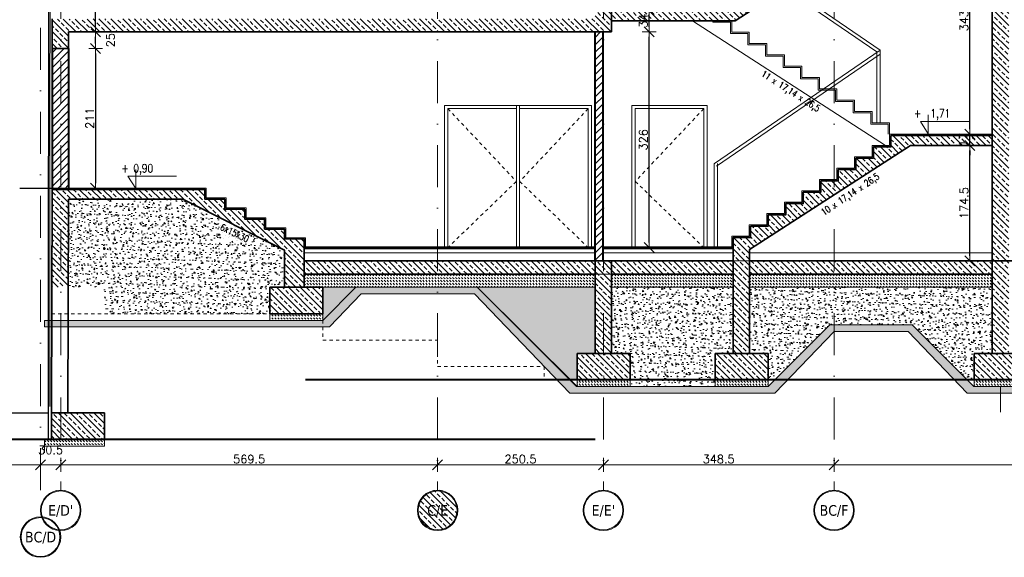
# Model space of a CAD drawing. Header units: millimetres. Extents: x 23192 to 177760, y -399809 to -79279.
# Tile 40 of 256: x 60781 to 62268, y -209475 to -208662. Entities that reach past the tile are written whole.
import ezdxf
from ezdxf.enums import TextEntityAlignment as Align

# ---------------------------------------------------------------- set-up
doc = ezdxf.new("R2010")
doc.units = ezdxf.units.MM
doc.linetypes.add('2_3', pattern=[1, 0.5, -0.5])
doc.linetypes.add('DASHDOT', pattern=[25.4, 12.7, -6.35, 0, -6.35])
doc.layers.get('0').update_dxf_attribs({"lineweight": 0})
for name, color, linetype, lineweight in [('!! 0_ Istn-sciany', 3, 'Continuous', 30), ('!! 1_ PROJ WARSTWY', 252, 'Continuous', 9), ('!! 1_drzwi-linia', 213, 'Continuous', 5), ('!! 1_hatch projektowane ściany', 4, 'Continuous', 5), ('!! 1_PROJ Sciany', 2, 'Continuous', 40), ('!! 1_PROJ TERMOIZOL', 132, 'Continuous', 5), ('!! 1_PROJ widok', 5, 'Continuous', 9), ('!! 1_PROJ ŻELBET', 1, 'Continuous', 35), ('!! wymiary osi', 250, 'Continuous', 9), ('0-osie-liniA', 14, 'DASHDOT', 5), ('0-osie-tx', 66, 'Continuous', 9), ('0-rzedne-blok', 62, 'Continuous', 13)]:
    doc.layers.add(name, color=color, linetype=linetype, lineweight=lineweight)
doc.layers.add('!! 1_ widok', color=4, linetype='Continuous')
doc.styles.add('50', font='ROMANS.shx', dxfattribs={"width": 0.8, "height": 10})
doc.styles.add('DEUTSCH', font='SIMPLEX8')
doc.styles.add('TAHOMA', font='tahoma.ttf')
doc.styles.add('TXT', font='simplex.shx')
doc.linetypes.add('ZIGZAG', pattern='A,0.00254,-5.08,[131,ltypeshp.shx,S=5.08,R=0,X=-5.08,Y=0],-10.16,[131,ltypeshp.shx,S=5.08,R=180,X=5.08,Y=0],-5.08', length=20.32254)
doc.dimstyles.new('DIM50', dxfattribs={"dimscale": 5, "dimtxt": 2.5, "dimasz": 1.5, "dimexe": 0, "dimexo": 0, "dimgap": 0.5, "dimtad": 1, "dimdec": 4, "dimrnd": 0.5, "dimdsep": 46, "dimtxsty": 'TXT', "dimblk1": 'TICK1', "dimblk2": 'TICK1', "dimsah": 1, "dimcen": 0, "dimse1": 1, "dimse2": 1, "dimclrd": 1, "dimclre": 7, "dimclrt": 9, "dimadec": 0, "dimazin": 0, "dimtfac": 1, "dimtdec": 4, "dimtmove": 2, "dimatfit": 3, "dimldrblk": 'TICK1', "dimfxl": 1, "dimtolj": 1, "dimarcsym": 0})
pattern_1 = [(135, (0, 140), (-8.9802561, -8.9802561), []), (135, (5e-16, 148.98), (-8.9802561, -8.9802561), [6.35, -3.175])]

# ---------------------------------------------------------------- blocks, each defined once
blk = doc.blocks.new('*U80')
h = blk.add_hatch(color=256)
edge = h.paths.add_edge_path()
edge.add_arc((0, 0), 30.6, 0, 360)
edge = h.paths.add_edge_path(flags=17)
edge.add_arc((0, 0), 29.4, 0, 360)
for radius in [30.6, 29.4]:
    blk.add_circle((0, 0), radius)
at = {"style": 'TAHOMA', "flags": 8}
blk.add_attdef('ANSICHTSNUMMER', text='', height=16, dxfattribs=at).set_placement((0, 0), align=Align.MIDDLE_CENTER)
blk = doc.blocks.new('TICK1')
at = {"color": 2}
blk.add_line((-1, -1), (1, 1), dxfattribs=at)
at = {"color": 0}
for p, q in [((0, 0), (-1, 0)), ((0, -1.4), (0, 1.4))]:
    blk.add_line(p, q, dxfattribs=at)
blk = doc.blocks.new('*D3687')
at = {"layer": '!! wymiary osi', "color": 1, "lineweight": -2, "transparency": 16777216}
blk.add_line((58393.6, -216280.7), (60804.6, -216280.7), dxfattribs=at)
at = {"layer": 'DEFPOINTS', "color": 0, "transparency": 16777216}
for p in [(58386.1, -216280.7), (60812.1, -216280.7), (60812.1, -216280.7)]:
    blk.add_point(p, dxfattribs=at)
at = {"layer": '!! wymiary osi', "color": 1, "lineweight": -2, "transparency": 16777216, "xscale": 7.5, "yscale": 7.5, "zscale": 7.5, "rotation": 180}
blk.add_blockref('TICK1', (58386.1, -216280.7), dxfattribs=at)
at = {"layer": '!! wymiary osi', "color": 1, "lineweight": -2, "transparency": 16777216, "xscale": 7.5, "yscale": 7.5, "zscale": 7.5}
blk.add_blockref('TICK1', (60812.1, -216280.7), dxfattribs=at)
at = {"layer": '!! wymiary osi', "color": 9, "transparency": 16777216, "insert": (59599.1, -216271.9), "char_height": 12.5, "attachment_point": 5, "style": 'TXT'}
blk.add_mtext('\\A1;2426', dxfattribs=at)
blk = doc.blocks.new('*D3688')
at = {"layer": '!! wymiary osi', "color": 1, "lineweight": -2, "transparency": 16777216}
blk.add_line((60819.6, -216280.7), (60835.1, -216280.7), dxfattribs=at)
at = {"layer": 'DEFPOINTS', "color": 0, "transparency": 16777216}
for p in [(60812.1, -216280.7), (60842.6, -216280.7), (60842.6, -216280.7)]:
    blk.add_point(p, dxfattribs=at)
at = {"layer": '!! wymiary osi', "color": 1, "lineweight": -2, "transparency": 16777216, "xscale": 7.5, "yscale": 7.5, "zscale": 7.5, "rotation": 180}
blk.add_blockref('TICK1', (60812.1, -216280.7), dxfattribs=at)
at = {"layer": '!! wymiary osi', "color": 1, "lineweight": -2, "transparency": 16777216, "xscale": 7.5, "yscale": 7.5, "zscale": 7.5}
blk.add_blockref('TICK1', (60842.6, -216280.7), dxfattribs=at)
at = {"layer": '!! wymiary osi', "color": 9, "transparency": 16777216, "insert": (60827.3, -216258.2), "char_height": 12.5, "attachment_point": 5, "style": 'TXT'}
blk.add_mtext('\\A1;30.5', dxfattribs=at)
blk = doc.blocks.new('*D3689')
at = {"layer": '!! wymiary osi', "color": 1, "lineweight": -2, "transparency": 16777216}
blk.add_line((60850.1, -216280.7), (61404.6, -216280.7), dxfattribs=at)
at = {"layer": 'DEFPOINTS', "color": 0, "transparency": 16777216}
for p in [(60842.6, -216280.7), (61412.1, -216280.7), (61412.1, -216280.7)]:
    blk.add_point(p, dxfattribs=at)
at = {"layer": '!! wymiary osi', "color": 1, "lineweight": -2, "transparency": 16777216, "xscale": 7.5, "yscale": 7.5, "zscale": 7.5, "rotation": 180}
blk.add_blockref('TICK1', (60842.6, -216280.7), dxfattribs=at)
at = {"layer": '!! wymiary osi', "color": 1, "lineweight": -2, "transparency": 16777216, "xscale": 7.5, "yscale": 7.5, "zscale": 7.5}
blk.add_blockref('TICK1', (61412.1, -216280.7), dxfattribs=at)
at = {"layer": '!! wymiary osi', "color": 9, "transparency": 16777216, "insert": (61127.3, -216271.9), "char_height": 12.5, "attachment_point": 5, "style": 'TXT'}
blk.add_mtext('\\A1;569.5', dxfattribs=at)
blk = doc.blocks.new('*D3690')
at = {"layer": '!! wymiary osi', "color": 1, "lineweight": -2, "transparency": 16777216}
blk.add_line((61419.6, -216280.7), (61655.1, -216280.7), dxfattribs=at)
at = {"layer": 'DEFPOINTS', "color": 0, "transparency": 16777216}
for p in [(61412.1, -216280.7), (61662.6, -216280.7), (61662.6, -216280.7)]:
    blk.add_point(p, dxfattribs=at)
at = {"layer": '!! wymiary osi', "color": 1, "lineweight": -2, "transparency": 16777216, "xscale": 7.5, "yscale": 7.5, "zscale": 7.5, "rotation": 180}
blk.add_blockref('TICK1', (61412.1, -216280.7), dxfattribs=at)
at = {"layer": '!! wymiary osi', "color": 1, "lineweight": -2, "transparency": 16777216, "xscale": 7.5, "yscale": 7.5, "zscale": 7.5}
blk.add_blockref('TICK1', (61662.6, -216280.7), dxfattribs=at)
at = {"layer": '!! wymiary osi', "color": 9, "transparency": 16777216, "insert": (61537.3, -216271.9), "char_height": 12.5, "attachment_point": 5, "style": 'TXT'}
blk.add_mtext('\\A1;250.5', dxfattribs=at)
blk = doc.blocks.new('*D3691')
at = {"layer": '!! wymiary osi', "color": 1, "lineweight": -2, "transparency": 16777216}
blk.add_line((61670.1, -216280.7), (62003.6, -216280.7), dxfattribs=at)
at = {"layer": 'DEFPOINTS', "color": 0, "transparency": 16777216}
for p in [(61662.6, -216280.7), (62011.1, -216280.7), (62011.1, -216280.7)]:
    blk.add_point(p, dxfattribs=at)
at = {"layer": '!! wymiary osi', "color": 1, "lineweight": -2, "transparency": 16777216, "xscale": 7.5, "yscale": 7.5, "zscale": 7.5, "rotation": 180}
blk.add_blockref('TICK1', (61662.6, -216280.7), dxfattribs=at)
at = {"layer": '!! wymiary osi', "color": 1, "lineweight": -2, "transparency": 16777216, "xscale": 7.5, "yscale": 7.5, "zscale": 7.5}
blk.add_blockref('TICK1', (62011.1, -216280.7), dxfattribs=at)
at = {"layer": '!! wymiary osi', "color": 9, "transparency": 16777216, "insert": (61836.8, -216271.9), "char_height": 12.5, "attachment_point": 5, "style": 'TXT'}
blk.add_mtext('\\A1;348.5', dxfattribs=at)
blk = doc.blocks.new('*D3692')
at = {"layer": '!! wymiary osi', "color": 1, "lineweight": -2, "transparency": 16777216}
blk.add_line((62018.6, -216280.7), (62602.6, -216280.7), dxfattribs=at)
at = {"layer": 'DEFPOINTS', "color": 0, "transparency": 16777216}
for p in [(62011.1, -216280.7), (62610.1, -216280.7), (62610.1, -216280.7)]:
    blk.add_point(p, dxfattribs=at)
at = {"layer": '!! wymiary osi', "color": 1, "lineweight": -2, "transparency": 16777216, "xscale": 7.5, "yscale": 7.5, "zscale": 7.5, "rotation": 180}
blk.add_blockref('TICK1', (62011.1, -216280.7), dxfattribs=at)
at = {"layer": '!! wymiary osi', "color": 1, "lineweight": -2, "transparency": 16777216, "xscale": 7.5, "yscale": 7.5, "zscale": 7.5}
blk.add_blockref('TICK1', (62610.1, -216280.7), dxfattribs=at)
at = {"layer": '!! wymiary osi', "color": 9, "transparency": 16777216, "insert": (62310.6, -216271.9), "char_height": 12.5, "attachment_point": 5, "style": 'TXT'}
blk.add_mtext('\\A1;599', dxfattribs=at)
blk = doc.blocks.new('D_kota')
for p, q in [((-0.8, 15), (8.7, 15)), ((8.7, 0), (-0.8, 15)), ((8.7, 0), (8.7, 23))]:
    blk.add_line(p, q)
blk.add_lwpolyline([(-0.8, 15), (57.9, 15)])
at = {"style": 'DEUTSCH', "width": 0.8}
blk.add_attdef('POZ.ARCH', (7.3, 19.7), '', height=10, dxfattribs=at)
blk = doc.blocks.new('*D3631')
at = {"layer": '!! wymiary osi', "color": 1, "lineweight": -2, "transparency": 16777216}
blk.add_line((62216.4, -209019.5), (62216.4, -208860), dxfattribs=at)
at = {"layer": 'DEFPOINTS', "color": 0, "transparency": 16777216}
for p in [(62216.4, -208852.5), (62233.8, -208852.5), (62233.8, -209027)]:
    blk.add_point(p, dxfattribs=at)
at = {"layer": '!! wymiary osi', "color": 1, "lineweight": -2, "transparency": 16777216, "xscale": 7.5, "yscale": 7.5, "zscale": 7.5}
for p, rotation in [((62216.4, -208852.5), 90), ((62216.4, -209027), 270)]:
    blk.add_blockref('TICK1', p, dxfattribs=dict(at, rotation=rotation))
at = {"layer": '!! wymiary osi', "color": 9, "transparency": 16777216, "insert": (62207.6, -208939.8), "char_height": 12.5, "attachment_point": 5, "rotation": 90, "style": 'TXT'}
blk.add_mtext('\\A1;174.5', dxfattribs=at)
blk = doc.blocks.new('*D3632')
at = {"layer": '!! wymiary osi', "color": 1, "lineweight": -2, "transparency": 16777216}
for p, q in [((62216.4, -208828), (62216.4, -208820.5)), ((62216.4, -208852.5), (62216.4, -208835.5)), ((62216.4, -208860), (62216.4, -208867.5))]:
    blk.add_line(p, q, dxfattribs=at)
at = {"layer": 'DEFPOINTS', "color": 0, "transparency": 16777216}
for p in [(62216.4, -208835.5), (62233.8, -208835.5), (62233.8, -208852.5)]:
    blk.add_point(p, dxfattribs=at)
at = {"layer": '!! wymiary osi', "color": 1, "lineweight": -2, "transparency": 16777216, "xscale": 7.5, "yscale": 7.5, "zscale": 7.5}
for p, rotation in [((62216.4, -208835.5), 270), ((62216.4, -208852.5), 90)]:
    blk.add_blockref('TICK1', p, dxfattribs=dict(at, rotation=rotation))
at = {"layer": '!! wymiary osi', "color": 9, "transparency": 16777216, "insert": (62206.4, -208844), "char_height": 12.5, "attachment_point": 5, "rotation": 90, "style": 'TXT'}
blk.add_mtext('\\A1;17', dxfattribs=at)
blk = doc.blocks.new('*D3633')
at = {"layer": '!! wymiary osi', "color": 1, "lineweight": -2, "transparency": 16777216}
blk.add_line((62216.4, -208828), (62216.4, -208500), dxfattribs=at)
at = {"layer": 'DEFPOINTS', "color": 0, "transparency": 16777216}
for p in [(62216.4, -208492.5), (62233.8, -208492.5), (62233.8, -208835.5)]:
    blk.add_point(p, dxfattribs=at)
at = {"layer": '!! wymiary osi', "color": 1, "lineweight": -2, "transparency": 16777216, "xscale": 7.5, "yscale": 7.5, "zscale": 7.5}
for p, rotation in [((62216.4, -208492.5), 90), ((62216.4, -208835.5), 270)]:
    blk.add_blockref('TICK1', p, dxfattribs=dict(at, rotation=rotation))
at = {"layer": '!! wymiary osi', "color": 9, "transparency": 16777216, "insert": (62207.6, -208664), "char_height": 12.5, "attachment_point": 5, "rotation": 90, "style": 'TXT'}
blk.add_mtext('\\A1;343', dxfattribs=at)
blk = doc.blocks.new('*D3636')
at = {"layer": '!! wymiary osi', "color": 1, "lineweight": -2, "transparency": 16777216}
blk.add_line((60895.3, -208713.5), (60895.3, -208909.5), dxfattribs=at)
at = {"layer": 'DEFPOINTS', "color": 0, "transparency": 16777216}
for p in [(60854.6, -208706), (60854.6, -208917), (60895.3, -208917)]:
    blk.add_point(p, dxfattribs=at)
at = {"layer": '!! wymiary osi', "color": 1, "lineweight": -2, "transparency": 16777216, "xscale": 7.5, "yscale": 7.5, "zscale": 7.5}
for p, rotation in [((60895.3, -208706), 90), ((60895.3, -208917), 270)]:
    blk.add_blockref('TICK1', p, dxfattribs=dict(at, rotation=rotation))
at = {"layer": '!! wymiary osi', "color": 9, "transparency": 16777216, "insert": (60886.5, -208811.5), "char_height": 12.5, "attachment_point": 5, "rotation": 90, "style": 'TXT'}
blk.add_mtext('\\A1;211', dxfattribs=at)
blk = doc.blocks.new('*D3637')
at = {"layer": '!! wymiary osi', "color": 1, "lineweight": -2, "transparency": 16777216}
blk.add_line((60895.3, -208698.5), (60895.3, -208688.5), dxfattribs=at)
at = {"layer": 'DEFPOINTS', "color": 0, "transparency": 16777216}
for p in [(60854.6, -208681), (60895.3, -208681), (60854.6, -208706)]:
    blk.add_point(p, dxfattribs=at)
at = {"layer": '!! wymiary osi', "color": 1, "lineweight": -2, "transparency": 16777216, "xscale": 7.5, "yscale": 7.5, "zscale": 7.5}
for p, rotation in [((60895.3, -208681), 90), ((60895.3, -208706), 270)]:
    blk.add_blockref('TICK1', p, dxfattribs=dict(at, rotation=rotation))
at = {"layer": '!! wymiary osi', "color": 9, "transparency": 16777216, "insert": (60917.8, -208693.5), "char_height": 12.5, "attachment_point": 5, "rotation": 90, "style": 'TXT'}
blk.add_mtext('\\A1;25', dxfattribs=at)
blk = doc.blocks.new('*D3638')
at = {"layer": '!! wymiary osi', "color": 1, "lineweight": -2, "transparency": 16777216}
blk.add_line((60895.3, -208673.5), (60895.3, -208609.5), dxfattribs=at)
at = {"layer": 'DEFPOINTS', "color": 0, "transparency": 16777216}
for p in [(60842.6, -208602), (60895.3, -208602), (60854.6, -208681)]:
    blk.add_point(p, dxfattribs=at)
at = {"layer": '!! wymiary osi', "color": 1, "lineweight": -2, "transparency": 16777216, "xscale": 7.5, "yscale": 7.5, "zscale": 7.5}
for p, rotation in [((60895.3, -208602), 90), ((60895.3, -208681), 270)]:
    blk.add_blockref('TICK1', p, dxfattribs=dict(at, rotation=rotation))
at = {"layer": '!! wymiary osi', "color": 9, "transparency": 16777216, "insert": (60886.5, -208641.5), "char_height": 12.5, "attachment_point": 5, "rotation": 90, "style": 'TXT'}
blk.add_mtext('\\A1;79', dxfattribs=at)
blk = doc.blocks.new('*D3641')
at = {"layer": '!! wymiary osi', "color": 1, "lineweight": -2, "transparency": 16777216}
blk.add_line((61731.6, -208999.5), (61731.6, -208688.5), dxfattribs=at)
at = {"layer": 'DEFPOINTS', "color": 0, "transparency": 16777216}
for p in [(61675.1, -208681), (61731.6, -208681), (61665.8, -209007)]:
    blk.add_point(p, dxfattribs=at)
at = {"layer": '!! wymiary osi', "color": 1, "lineweight": -2, "transparency": 16777216, "xscale": 7.5, "yscale": 7.5, "zscale": 7.5}
for p, rotation in [((61731.6, -208681), 90), ((61731.6, -209007), 270)]:
    blk.add_blockref('TICK1', p, dxfattribs=dict(at, rotation=rotation))
at = {"layer": '!! wymiary osi', "color": 9, "transparency": 16777216, "insert": (61722.9, -208844), "char_height": 12.5, "attachment_point": 5, "rotation": 90, "style": 'TXT'}
blk.add_mtext('\\A1;326', dxfattribs=at)
blk = doc.blocks.new('*D3642')
at = {"layer": '!! wymiary osi', "color": 1, "lineweight": -2, "transparency": 16777216}
blk.add_line((61731.6, -208673.5), (61731.6, -208654.5), dxfattribs=at)
at = {"layer": 'DEFPOINTS', "color": 0, "transparency": 16777216}
for p in [(61675.1, -208647), (61731.6, -208647), (61675.1, -208681)]:
    blk.add_point(p, dxfattribs=at)
at = {"layer": '!! wymiary osi', "color": 1, "lineweight": -2, "transparency": 16777216, "xscale": 7.5, "yscale": 7.5, "zscale": 7.5}
for p, rotation in [((61731.6, -208647), 90), ((61731.6, -208681), 270)]:
    blk.add_blockref('TICK1', p, dxfattribs=dict(at, rotation=rotation))
at = {"layer": '!! wymiary osi', "color": 9, "transparency": 16777216, "insert": (61722.9, -208664), "char_height": 12.5, "attachment_point": 5, "rotation": 90, "style": 'TXT'}
blk.add_mtext('\\A1;34', dxfattribs=at)
blk = doc.blocks.new('BLOK OSIE D-E PD')
at = {"layer": '0-osie-liniA', "ltscale": 5}
for points in [[(60812.06735, -216318.84626), (60812.06735, -214526.31528)], [(60842.56735, -214526.31528), (60842.56735, -216318.84626)], [(61412.06735, -214526.31528), (61412.06735, -216318.84626)], [(61662.56735, -214526.31528), (61662.56735, -216318.84626)], [(62011.06735, -214526.31528), (62011.06735, -216318.84626)]]:
    blk.add_lwpolyline(points, dxfattribs=at)
at = {"layer": '0-osie-tx'}
ref = blk.add_blockref('*U80', (60842.56735, -216349.44626), dxfattribs=dict(at, rotation=180))
ref.add_attrib('ANSICHTSNUMMER', "E/D'", dxfattribs={"layer": '0', "height": 16, "style": 'TAHOMA', "flags": 8}).set_placement((60842.56735, -216349.44626), align=Align.MIDDLE_CENTER)
ref = blk.add_blockref('*U80', (61412.06735, -216349.44626), dxfattribs=dict(at, rotation=180))
ref.add_attrib('ANSICHTSNUMMER', 'C/E', dxfattribs={"layer": '0', "height": 16, "style": 'TAHOMA', "flags": 8}).set_placement((61412.06735, -216349.44626), align=Align.MIDDLE_CENTER)
ref = blk.add_blockref('*U80', (61662.56735, -216349.44626), dxfattribs=dict(at, rotation=180))
ref.add_attrib('ANSICHTSNUMMER', "E/E'", dxfattribs={"layer": '0', "height": 16, "style": 'TAHOMA', "flags": 8}).set_placement((61662.56735, -216349.44626), align=Align.MIDDLE_CENTER)
ref = blk.add_blockref('*U80', (62011.06735, -216349.44626), dxfattribs=dict(at, rotation=180))
ref.add_attrib('ANSICHTSNUMMER', 'BC/F', dxfattribs={"layer": '0', "height": 16, "style": 'TAHOMA', "flags": 8}).set_placement((62011.06735, -216349.44626), align=Align.MIDDLE_CENTER)
ref = blk.add_blockref('*U80', (60812.06735, -216389.74455), dxfattribs=dict(at, rotation=180))
ref.add_attrib('ANSICHTSNUMMER', 'BC/D', dxfattribs={"layer": '0', "height": 16, "style": 'TAHOMA', "flags": 8}).set_placement((60812.06735, -216389.74455), align=Align.MIDDLE_CENTER)
at = {"layer": '!! wymiary osi'}
for base, p1, p2, picture, middle in [((60842.56735, -216280.68013), (60812.06735, -216280.68013), (60842.56735, -216280.68013), '*D3688', (60827.31735, -216258.18013)), ((60812.06735, -216280.68013), (58386.06735, -216280.68013), (60812.06735, -216280.68013), '*D3687', (59599.06735, -216271.93013)), ((61412.06735, -216280.68013), (60842.56735, -216280.68013), (61412.06735, -216280.68013), '*D3689', (61127.31735, -216271.93013)), ((61662.56735, -216280.68013), (61412.06735, -216280.68013), (61662.56735, -216280.68013), '*D3690', (61537.31735, -216271.93013)), ((62011.06735, -216280.68013), (61662.56735, -216280.68013), (62011.06735, -216280.68013), '*D3691', (61836.81735, -216271.93013)), ((62610.06735, -216280.68013), (62011.06735, -216280.68013), (62610.06735, -216280.68013), '*D3692', (62310.56735, -216271.93013))]:
    dim = blk.add_linear_dim(base=base, p1=p1, p2=p2, dimstyle='DIM50', dxfattribs=at)
    dim.commit()
    dim.dimension.update_dxf_attribs({"geometry": picture, "text_midpoint": middle})

msp = doc.modelspace()

# ---------------------------------------------------------------- hatches: boundary and pattern name
at = {"layer": '!! 1_hatch projektowane ściany'}
h = msp.add_hatch(dxfattribs=at)
h.set_pattern_fill('ANSI33', color=256, scale=2, angle=90)
h.paths.add_polyline_path([(62275.06965, -207991.73849), (62250.06965, -207991.73849), (62250.06965, -209026.97711), (62275.06965, -209026.97711)])
h = msp.add_hatch(dxfattribs=at)
h.set_pattern_fill('ANSI33', color=256, scale=2, angle=90)
h.paths.add_polyline_path([(61936.38889, -208615.59989), (61911.56965, -208598.58098), (61911.56965, -208614.69139), (61885.06965, -208614.69139), (61885.06965, -208631.83425), (61858.56965, -208631.83425), (61858.56965, -208648.97711), (61675.06965, -208648.97711), (61675.06965, -208663.97711), (61861.61325, -208663.97711)])
h.paths.add_polyline_path([(61918.90529, -208597.54854), (61911.56965, -208597.54854), (61911.56965, -208598.58098), (61936.38889, -208615.59989), (61940.93807, -208612.65673)])
h.paths.add_polyline_path([(62011.06735, -208567.28554), (62011.06735, -208546.11996), (61991.06965, -208546.11996), (61991.06965, -208563.26282), (61964.56965, -208563.26282), (61964.56965, -208580.40568), (61938.06965, -208580.40568), (61938.06965, -208597.54854), (61918.90529, -208597.54854), (61940.93807, -208612.65673)])
h.paths.add_polyline_path([(62036.95275, -208550.53859), (62017.56965, -208533.48146), (62017.56965, -208546.11996), (62011.06735, -208546.11996), (62011.06735, -208567.28554)])
h.paths.add_polyline_path([(62126.58673, -208492.54854), (62250.06965, -208492.54854), (62250.06965, -208477.54854), (62097.06965, -208477.54854), (62097.06965, -208494.69139), (62070.56965, -208494.69139), (62070.56965, -208511.83425), (62044.06965, -208511.83425), (62044.06965, -208528.97711), (62017.56965, -208528.97711), (62017.56965, -208533.48146), (62036.95275, -208550.53859)])
h = msp.add_hatch(dxfattribs=at)
h.set_pattern_fill('ANSI33', color=256, scale=2, angle=90)
h.paths.add_polyline_path([(60829.56735, -208705.97711), (60829.56735, -208661.47711), (61650.06965, -208660.97711), (61650.06965, -208648.97711), (61675.06965, -208648.97711), (61675.06965, -208680.97711), (60854.56735, -208680.97711), (60854.56735, -208705.97711)])
h = msp.add_hatch(dxfattribs=at)
h.set_pattern_fill('ANSI31', color=256, scale=2.5)
h.paths.add_polyline_path([(61662.06965, -208680.97711), (61650.06965, -208680.97711), (61650.06965, -209026.97711), (61662.06965, -209026.97711)])
h = msp.add_hatch(dxfattribs=at)
h.set_pattern_fill('ANSI31', color=256, scale=2.5)
h.paths.add_polyline_path([(60854.56735, -208705.97711), (60829.56735, -208705.97711), (60829.56735, -208918.97711), (60854.56735, -208918.97711)])
h = msp.add_hatch(dxfattribs=at)
h.set_pattern_fill('ANSI33', color=256, scale=2, angle=90)
h.paths.add_polyline_path([(61858.56965, -209026.97711), (61883.56965, -209026.97711), (61883.56965, -209009.77208), (62126.58673, -208852.54854), (62250.06965, -208852.54854), (62250.06965, -208837.54854), (62097.06965, -208837.54854), (62097.06965, -208854.69139), (62070.56965, -208854.69139), (62070.56965, -208871.83425), (62044.06965, -208871.83425), (62044.06965, -208888.97711), (62017.56965, -208888.97711), (62017.56965, -208906.11996), (61991.06965, -208906.11996), (61991.06965, -208923.26282), (61964.56965, -208923.26282), (61964.56965, -208940.40568), (61938.06965, -208940.40568), (61938.06965, -208957.54854), (61911.56965, -208957.54854), (61911.56965, -208974.69139), (61885.06965, -208974.69139), (61885.06965, -208991.83425), (61858.56965, -208991.83425)])
h = msp.add_hatch(dxfattribs=at)
h.set_pattern_fill('ANSI33', color=256, scale=2, angle=90)
h.paths.add_polyline_path([(60828.51449, -209066.96325), (60853.51449, -209066.96325), (60854.56735, -208933.97711), (61027.02633, -208933.97711), (61180.56735, -209010.74762), (61180.56735, -209066.96325), (61210.56735, -209066.96325), (61210.56735, -208993.97711), (61180.56735, -208993.97711), (61180.56735, -208978.97711), (61150.56735, -208978.97711), (61150.56735, -208963.97711), (61120.56735, -208963.97711), (61120.56735, -208948.97711), (61090.56735, -208948.97711), (61090.56735, -208933.97711), (61060.56735, -208933.97711), (61060.56735, -208918.97711), (60829.56735, -208918.97711)])
h = msp.add_hatch(dxfattribs=at)
h.set_pattern_fill('AR-CONC', color=256, scale=0.1, angle=-90)
h.paths.add_polyline_path([(61180.56735, -209010.74762), (61027.02633, -208933.97711), (60854.56735, -208933.97711), (60853.51449, -209066.96325), (60908.51449, -209066.96325), (60908.51449, -209106.96325), (61158.56735, -209106.96325), (61158.56735, -209066.96325), (61180.56735, -209066.96325)])
h = msp.add_hatch(dxfattribs=at)
h.set_pattern_fill('ANSI33', color=256, scale=2, angle=90)
h.paths.add_polyline_path([(61412.06735, -209026.97711), (61210.56735, -209026.97711), (61210.56735, -209046.97711), (61412.06735, -209046.97711)])
h.paths.add_polyline_path([(61650.06965, -209026.97711), (61412.06735, -209026.97711), (61412.06735, -209046.97711), (61650.06965, -209046.97711)])
h = msp.add_hatch(dxfattribs=at)
h.set_pattern_fill('ANSI33', color=256, scale=2, angle=90)
h.paths.add_polyline_path([(61662.56735, -209026.97711), (61650.06965, -209026.97711), (61650.06965, -209166.97711), (61662.56735, -209166.97711)])
h.paths.add_polyline_path([(61675.06965, -209026.97711), (61662.56735, -209026.97711), (61662.56735, -209166.97711), (61675.06965, -209166.97711)])
h = msp.add_hatch(dxfattribs=at)
h.set_pattern_fill('ANSI33', color=256, scale=2, angle=90)
h.paths.add_polyline_path([(61858.56965, -209026.97711), (61675.06965, -209026.97711), (61675.06965, -209046.97711), (61858.56965, -209046.97711)])
h = msp.add_hatch(dxfattribs=at)
h.set_pattern_fill('ANSI33', color=256, scale=2, angle=90)
h.paths.add_polyline_path([(61871.06735, -209026.97711), (61858.56965, -209026.97711), (61858.56965, -209166.97711), (61871.06735, -209166.97711)])
h.paths.add_polyline_path([(61883.56965, -209026.97711), (61871.06735, -209026.97711), (61871.06735, -209166.97711), (61883.56965, -209166.97711)])
h = msp.add_hatch(dxfattribs=at)
h.set_pattern_fill('ANSI33', color=256, scale=2, angle=90)
h.paths.add_polyline_path([(62011.06735, -209026.97711), (61883.56965, -209026.97711), (61883.56965, -209046.97711), (62011.06735, -209046.97711)])
h.paths.add_polyline_path([(62250.06965, -209026.97711), (62011.06735, -209026.97711), (62011.06735, -209046.97711), (62250.06965, -209046.97711)])
h = msp.add_hatch(dxfattribs=at)
h.set_pattern_fill('ANSI33', color=256, scale=2, angle=90)
h.paths.add_polyline_path([(62275.06965, -209026.97711), (62250.06965, -209026.97711), (62250.06965, -209166.97711), (62275.06965, -209166.97711)])
h = msp.add_hatch(dxfattribs=at)
h.set_pattern_fill('AR-PARQ1', color=256, scale=0.1, angle=45)
h.paths.add_polyline_path([(60818.18484, -209126.96325), (60818.18484, -209116.96325), (61238.56735, -209116.96325), (61288.55349, -209066.97711), (61472.06505, -209066.97711), (61623.06965, -209216.97711), (61911.56965, -209216.97711), (62004.70449, -209123.84227), (62129.35516, -209123.84227), (62222.49, -209216.97711), (62303.06965, -209216.97711), (62453.06965, -209066.97711), (63192.48407, -209066.97711), (63342.48407, -209216.97711), (63442.56373, -209216.97711), (63617.56373, -209041.97711), (63663.22819, -209041.97711), (63663.22819, -209051.97711), (63621.70586, -209051.97711), (63446.70586, -209226.97711), (63332.48407, -209226.97711), (63188.34194, -209076.97711), (62457.21179, -209076.97711), (62313.06965, -209226.97711), (62212.49, -209226.97711), (62122.9923, -209133.84227), (62011.06735, -209133.84227), (61921.56965, -209226.97711), (61612.06505, -209226.97711), (61467.92291, -209076.97711), (61296.60141, -209076.97711), (61248.56735, -209126.96325)])
h = msp.add_hatch(dxfattribs=at)
h.set_pattern_fill('DASH', color=256, angle=-45)
h.set_pattern_definition([(315, (262408.2843, -128162.2934), (4.49012806, -8e-16), [3.175, -3.175])])
h.paths.add_polyline_path([(61650.06965, -209066.97711), (61650.06965, -209046.97711), (61210.56735, -209046.97711), (61210.56735, -209066.97711)])
h = msp.add_hatch(dxfattribs=at)
h.set_pattern_fill('DASH', color=256, angle=-45)
h.set_pattern_definition([(315, (262872.7866, -128162.2934), (4.49012806, -8e-16), [3.175, -3.175])])
h.paths.add_polyline_path([(61858.56965, -209066.97711), (61858.56965, -209046.97711), (61675.06965, -209046.97711), (61675.06965, -209066.97711)])
h = msp.add_hatch(dxfattribs=at)
h.set_pattern_fill('DASH', color=256, angle=-45)
h.set_pattern_definition([(315, (263081.2866, -128162.2934), (4.49012806, -8e-16), [3.175, -3.175])])
h.paths.add_polyline_path([(62251.06965, -209066.97711), (62251.06965, -209046.97711), (61883.56965, -209046.97711), (61883.56965, -209066.97711)])
h = msp.add_hatch(dxfattribs=at)
h.set_pattern_fill('ANSI33', color=256, scale=2, angle=90)
h.set_pattern_definition([(135, (0, 240.014), (-8.9802561, -8.9802561), []), (135, (5e-16, 248.994), (-8.9802561, -8.9802561), [6.35, -3.175])])
h.paths.add_polyline_path([(61158.56735, -209066.96325), (61238.56735, -209066.96325), (61238.56735, -209106.96325), (61158.56735, -209106.96325)])
h = msp.add_hatch(dxfattribs=at)
h.set_pattern_fill('AR-CONC', color=256, scale=0.1, angle=-90)
h.paths.add_polyline_path([(61288.56735, -209066.96325), (61238.56735, -209066.96325), (61238.56735, -209106.96325), (61238.56735, -209116.96325)])
h.paths.add_polyline_path([(61650.06965, -209066.96325), (61472.05119, -209066.96325), (61612.06505, -209206.97711), (61623.06965, -209206.97711), (61623.06965, -209166.97711), (61650.06965, -209166.97711)])
h = msp.add_hatch(dxfattribs=at)
h.set_pattern_fill('AR-CONC', color=256, scale=0.1, angle=-90)
h.paths.add_polyline_path([(61858.56965, -209066.97711), (61675.06965, -209066.97711), (61675.06965, -209166.97711), (61703.06965, -209166.97711), (61703.06965, -209216.97711), (61831.56965, -209216.97711), (61831.56965, -209166.97711), (61858.56965, -209166.97711)])
h = msp.add_hatch(dxfattribs=at)
h.set_pattern_fill('AR-CONC', color=256, scale=0.1, angle=-90)
h.paths.add_polyline_path([(62011.06735, -209066.97711), (61883.56965, -209066.97711), (61883.56965, -209166.97711), (61911.56965, -209166.97711), (61911.56965, -209206.97711), (61921.56965, -209206.97711), (62004.70449, -209123.84227), (62011.06735, -209123.84227)])
h.paths.add_polyline_path([(62250.06965, -209066.97711), (62011.06735, -209066.97711), (62011.06735, -209123.84227), (62129.35516, -209123.84227), (62212.49, -209206.97711), (62223.06965, -209206.97711), (62223.06965, -209166.97711), (62250.06965, -209166.97711)])
h = msp.add_hatch(dxfattribs=at)
h.set_pattern_fill('DASH', color=256, angle=-45)
h.set_pattern_definition([(315, (-2194.2464, 100.014), (4.49012806, -1e-15), [3.175, -3.175])])
h.paths.add_polyline_path([(61158.56735, -209116.96325), (61238.56735, -209116.96325), (61238.56735, -209106.96325), (61158.56735, -209106.96325)])
h = msp.add_hatch(dxfattribs=at)
h.set_pattern_fill('ANSI33', color=256, scale=2, angle=90)
h.set_pattern_definition(pattern_1)
h.paths.add_polyline_path([(61623.06965, -209166.97711), (61703.06965, -209166.97711), (61703.06965, -209206.97711), (61623.06965, -209206.97711)])
h = msp.add_hatch(dxfattribs=at)
h.set_pattern_fill('ANSI33', color=256, scale=2, angle=90)
h.set_pattern_definition(pattern_1)
h.paths.add_polyline_path([(61831.56965, -209166.97711), (61911.56965, -209166.97711), (61911.56965, -209206.97711), (61831.56965, -209206.97711)])
h = msp.add_hatch(dxfattribs=at)
h.set_pattern_fill('ANSI33', color=256, scale=2, angle=90)
h.set_pattern_definition(pattern_1)
h.paths.add_polyline_path([(62223.06965, -209166.97711), (62303.06965, -209166.97711), (62303.06965, -209206.97711), (62223.06965, -209206.97711)])
h = msp.add_hatch(dxfattribs=at)
h.set_pattern_fill('DASH', color=256, angle=-45)
h.set_pattern_definition([(315, (-1729.744, 0), (4.49012806, -1e-15), [3.175, -3.175])])
h.paths.add_polyline_path([(61623.06965, -209216.97711), (61703.06965, -209216.97711), (61703.06965, -209206.97711), (61623.06965, -209206.97711)])
h = msp.add_hatch(dxfattribs=at)
h.set_pattern_fill('DASH', color=256, angle=-45)
h.set_pattern_definition([(315, (-1521.244, 0), (4.49012806, -1e-15), [3.175, -3.175])])
h.paths.add_polyline_path([(61831.56965, -209216.97711), (61911.56965, -209216.97711), (61911.56965, -209206.97711), (61831.56965, -209206.97711)])
h = msp.add_hatch(dxfattribs=at)
h.set_pattern_fill('DASH', color=256, angle=-45)
h.set_pattern_definition([(315, (-1129.744, 0), (4.49012806, -1e-15), [3.175, -3.175])])
h.paths.add_polyline_path([(62223.06965, -209216.97711), (62303.06965, -209216.97711), (62303.06965, -209206.97711), (62223.06965, -209206.97711)])
h = msp.add_hatch(dxfattribs=at)
h.set_pattern_fill('ANSI33', color=256, scale=2, angle=90)
h.set_pattern_definition([(135, (0, -190.014), (-8.9802561, -8.9802561), []), (135, (5e-16, -181.034), (-8.9802561, -8.9802561), [6.35, -3.175])])
h.paths.add_polyline_path([(60828.51449, -209256.97711), (60908.51449, -209256.97711), (60908.51449, -209296.97711), (60828.51449, -209296.97711)])
h = msp.add_hatch(dxfattribs=at)
h.set_pattern_fill('DASH', color=256, angle=-45)
h.set_pattern_definition([(315, (-2524.2992, -90), (4.49012806, -1e-15), [3.175, -3.175])])
h.paths.add_polyline_path([(60818.18484, -209306.97711), (60908.51449, -209306.97711), (60908.51449, -209296.97711), (60818.18484, -209296.97711)])
h = msp.add_hatch(dxfattribs=at)
h.set_pattern_fill('ANSI33', color=256, scale=2, angle=90)
h.paths.add_polyline_path([(61442.66735, -209404.24509, 1), (61381.46735, -209404.24509, 1)])

# ---------------------------------------------------------------- linework, layer by layer
at = {"layer": '!! 0_ Istn-sciany'}
for points in [[(60824.55256, -207702.84422), (60823.40359, -209256.97711)], [(60779.51449, -209296.97711), (60828.51449, -209296.97711)]]:
    msp.add_lwpolyline(points, dxfattribs=at)
msp.add_lwpolyline([(60743.51449, -209256.97711), (60823.51449, -209256.97711), (60823.51449, -209296.97711), (60743.51449, -209296.97711)], close=True, dxfattribs=at)
at = {"layer": '!! 1_ PROJ WARSTWY'}
for points in [[(61650.06965, -209008.97711), (61210.56735, -209008.97711)], [(61858.56965, -209008.97711), (61662.56735, -209008.97711)], [(61650.06965, -209014.97711), (61210.56735, -209014.97711)], [(61858.56965, -209014.97711), (61662.56735, -209014.97711)], [(62250.06965, -209014.97711), (61883.56965, -209014.97711)]]:
    msp.add_lwpolyline(points, dxfattribs=at)
at = {"layer": '!! 1_ widok'}
for points in [[(60780.56735, -208916.97711), (60860.06373, -208916.97711)], [(61060.92738, -208923.97711), (61060.56735, -208923.97711)]]:
    msp.add_lwpolyline(points, dxfattribs=at)
at = {"layer": '!! 1_drzwi-linia'}
for points in [[(61536.06735, -209006.97711), (61536.06735, -208791.97711), (61422.56735, -208791.97711), (61422.56735, -209006.97711)], [(61531.06735, -209006.97711), (61531.06735, -208796.97711), (61427.56735, -208796.97711), (61427.56735, -209006.97711)], [(61531.06735, -209006.97711), (61531.06735, -208791.97711), (61644.56735, -208791.97711), (61644.56735, -209006.97711)], [(61536.06735, -209006.97711), (61536.06735, -208796.97711), (61639.56735, -208796.97711), (61639.56735, -209006.97711)], [(61705.79718, -209006.97711), (61705.79718, -208791.97711), (61819.29718, -208791.97711), (61819.29718, -209006.97711)], [(61710.79718, -209006.97711), (61710.79718, -208796.97711), (61814.29718, -208796.97711), (61814.29718, -209006.97711)]]:
    msp.add_lwpolyline(points, dxfattribs=at)
at = {"layer": '!! 1_drzwi-linia', "linetype": '2_3', "ltscale": 10}
for points in [[(61427.56735, -208796.97711), (61531.06735, -208906.97711), (61427.56735, -209006.97711)], [(61639.56735, -208796.97711), (61536.06735, -208906.97711), (61639.56735, -209006.97711)], [(61814.29718, -208796.97711), (61710.79718, -208906.97711), (61814.29718, -209006.97711)]]:
    msp.add_lwpolyline(points, dxfattribs=at)
at = {"layer": '!! 1_hatch projektowane ściany'}
msp.add_lwpolyline([(61858.56965, -209026.97711), (61883.56965, -209026.97711), (61883.56965, -209009.77208), (62126.58673, -208852.54854), (62250.06965, -208852.54854), (62250.06965, -208837.54854), (62097.06965, -208837.54854), (62097.06965, -208854.69139), (62070.56965, -208854.69139), (62070.56965, -208871.83425), (62044.06965, -208871.83425), (62044.06965, -208888.97711), (62017.56965, -208888.97711), (62017.56965, -208906.11996), (61991.06965, -208906.11996), (61991.06965, -208923.26282), (61964.56965, -208923.26282), (61964.56965, -208940.40568), (61938.06965, -208940.40568), (61938.06965, -208957.54854), (61911.56965, -208957.54854), (61911.56965, -208974.69139), (61885.06965, -208974.69139), (61885.06965, -208991.83425), (61858.56965, -208991.83425)], close=True, dxfattribs=at)
at = {"layer": '!! 1_PROJ Sciany'}
for p, q in [((61650.06965, -209026.97711), (61650.06965, -208680.97711)), ((61662.06965, -209026.97711), (61662.06965, -208680.97711))]:
    msp.add_line(p, q, dxfattribs=at)
for points in [[(60829.56735, -208705.97711), (60829.56735, -208918.97711)], [(60854.56735, -208705.97711), (60854.56735, -208918.97711)], [(61650.06965, -209006.97711), (61212.56735, -209006.97711)], [(61858.56965, -209006.97711), (61662.56735, -209006.97711)], [(63547.99415, -209206.97711), (61212.56735, -209206.97711)], [(61650.06965, -209296.97711), (60679.72382, -209296.97711)]]:
    msp.add_lwpolyline(points, dxfattribs=at)
at = {"layer": '!! 1_PROJ TERMOIZOL', "linetype": 'ZIGZAG', "ltscale": 0.55}
msp.add_lwpolyline([(60826.72684, -208178.975), (60826.01449, -209246.97711)], dxfattribs=at)
at = {"layer": '!! 1_PROJ widok'}
msp.add_line((62095.06965, -208835.54854), (62250.06965, -208835.54854), dxfattribs=at)
for points in [[(61845.57196, -208646.97711), (61845.57196, -208547.26282), (62080.57196, -208708.40568)], [(61850.57196, -208646.97711), (61850.57196, -208556.75399), (62075.57196, -208711.03971)], [(62088.86168, -208852.69139), (61797.14085, -208663.97711)], [(61828.06965, -208663.97711), (61828.06965, -208666.11996), (61854.56965, -208666.11996), (61854.56965, -208683.26282), (61881.06965, -208683.26282), (61881.06965, -208700.40568), (61907.56965, -208700.40568), (61907.56965, -208717.54854), (61934.06965, -208717.54854), (61934.06965, -208734.69139), (61960.56965, -208734.69139), (61960.56965, -208751.83425), (61987.06965, -208751.83425), (61987.06965, -208768.97711), (62013.56965, -208768.97711), (62013.56965, -208786.11996), (62040.06965, -208786.11996), (62040.06965, -208803.26282), (62066.56965, -208803.26282), (62066.56965, -208820.40568), (62093.06965, -208820.40568), (62093.06965, -208835.54854)], [(61830.06965, -208663.97711), (61830.06965, -208664.11996), (61856.56965, -208664.11996), (61856.56965, -208681.26282), (61883.06965, -208681.26282), (61883.06965, -208698.40568), (61909.56965, -208698.40568), (61909.56965, -208715.54854), (61936.06965, -208715.54854), (61936.06965, -208732.69139), (61962.56965, -208732.69139), (61962.56965, -208749.83425), (61989.06965, -208749.83425), (61989.06965, -208766.97711), (62015.56965, -208766.97711), (62015.56965, -208784.11996), (62042.06965, -208784.11996), (62042.06965, -208801.26282), (62068.56965, -208801.26282), (62068.56965, -208818.40568), (62095.06965, -208818.40568), (62095.06965, -208835.54854)], [(61845.57196, -208664.11996), (61845.57196, -208663.97711)], [(61850.57196, -208664.11996), (61850.57196, -208663.97711)], [(61830.57196, -208879.83425), (62080.57196, -208708.40568)], [(62075.57196, -208818.40568), (62075.57196, -208711.03971)], [(62080.57196, -208818.40568), (62080.57196, -208708.40568)], [(61833.3996, -208883.95789), (62080.57196, -208714.46828)], [(61856.56965, -209006.97711), (61856.56965, -208989.83425), (61883.06965, -208989.83425), (61883.06965, -208972.69139), (61909.56965, -208972.69139), (61909.56965, -208955.54854), (61936.06965, -208955.54854), (61936.06965, -208938.40568), (61962.56965, -208938.40568), (61962.56965, -208921.26282), (61989.06965, -208921.26282), (61989.06965, -208904.11996), (62015.56965, -208904.11996), (62015.56965, -208886.97711), (62042.06965, -208886.97711), (62042.06965, -208869.83425), (62068.56965, -208869.83425), (62068.56965, -208852.69139), (62095.06965, -208852.69139), (62095.06965, -208835.54854)], [(61830.06965, -209006.97711), (61830.06965, -208879.83425)], [(61835.06965, -209006.97711), (61835.06965, -208879.83425)], [(60854.56735, -208916.97711), (61062.56735, -208916.97711), (61062.56735, -208931.97711), (61092.56735, -208931.97711), (61092.56735, -208946.97711), (61122.56735, -208946.97711), (61122.56735, -208961.97711), (61152.56735, -208961.97711), (61152.56735, -208976.97711), (61182.56735, -208976.97711), (61182.56735, -208991.97711), (61212.56735, -208991.97711), (61212.56735, -209008.97711)]]:
    msp.add_lwpolyline(points, dxfattribs=at)
at = {"layer": '!! 1_PROJ ŻELBET'}
for p, q in [((62250.06965, -209166.97711), (62250.06965, -207991.73849)), ((62097.06965, -208837.54854), (62250.06965, -208837.54854)), ((62126.58673, -208852.54854), (62250.06965, -208852.54854)), ((61650.06965, -209166.97711), (61650.06965, -209026.97711)), ((61675.06965, -209166.97711), (61675.06965, -209026.97711))]:
    msp.add_line(p, q, dxfattribs=at)
for points in [[(61861.61325, -208663.97711), (62126.58673, -208492.54854)], [(61675.06965, -208648.97711), (61675.06965, -208680.97711)], [(60829.56735, -208660.97711), (60829.56735, -208705.97711), (60854.56735, -208705.97711), (60854.56735, -208680.97711)], [(61861.61325, -208663.97711), (61675.06965, -208663.97711)], [(61675.06965, -208680.97711), (60854.56735, -208680.97711)], [(61858.56965, -209006.97711), (61858.56965, -208991.83425), (61885.06965, -208991.83425), (61885.06965, -208974.69139), (61911.56965, -208974.69139), (61911.56965, -208957.54854), (61938.06965, -208957.54854), (61938.06965, -208940.40568), (61964.56965, -208940.40568), (61964.56965, -208923.26282), (61991.06965, -208923.26282), (61991.06965, -208906.11996), (62017.56965, -208906.11996), (62017.56965, -208888.97711), (62044.06965, -208888.97711), (62044.06965, -208871.83425), (62070.56965, -208871.83425), (62070.56965, -208854.69139), (62097.06965, -208854.69139), (62097.06965, -208837.54854)], [(61883.56965, -209009.77208), (62126.58673, -208852.54854)], [(60829.56735, -208918.97711), (60828.51449, -209256.97711)], [(60829.56735, -208918.97711), (61060.56735, -208918.97711), (61060.56735, -208933.97711), (61090.56735, -208933.97711), (61090.56735, -208948.97711), (61120.56735, -208948.97711), (61120.56735, -208963.97711), (61150.56735, -208963.97711), (61150.56735, -208978.97711), (61180.56735, -208978.97711), (61180.56735, -208993.97711), (61210.56735, -208993.97711), (61210.56735, -209066.96325)], [(60854.56735, -208933.97711), (60853.51449, -209256.97711)], [(61027.02633, -208933.97711), (60854.56735, -208933.97711)], [(61180.56735, -209066.96325), (61180.56735, -209010.74762), (61027.02633, -208933.97711)], [(61858.56965, -209006.97711), (61858.56965, -209166.97711), (61883.56965, -209166.97711), (61883.56965, -209009.77208)], [(61858.56965, -209026.97711), (61210.56735, -209026.97711)], [(62250.06965, -209026.97711), (61883.56965, -209026.97711)], [(63405.06373, -209026.97711), (62250.06965, -209026.97711)], [(61650.06965, -209046.97711), (61210.56735, -209046.97711)], [(61858.56965, -209046.97711), (61675.06965, -209046.97711)], [(62250.06965, -209046.97711), (61883.56965, -209046.97711)]]:
    msp.add_lwpolyline(points, dxfattribs=at)
for points in [[(61158.56735, -209066.96325), (61238.56735, -209066.96325), (61238.56735, -209106.96325), (61158.56735, -209106.96325)], [(61623.06965, -209166.97711), (61703.06965, -209166.97711), (61703.06965, -209206.97711), (61623.06965, -209206.97711)], [(61831.56965, -209166.97711), (61911.56965, -209166.97711), (61911.56965, -209206.97711), (61831.56965, -209206.97711)], [(62223.06965, -209166.97711), (62303.06965, -209166.97711), (62303.06965, -209206.97711), (62223.06965, -209206.97711)], [(60828.51449, -209256.97711), (60908.51449, -209256.97711), (60908.51449, -209296.97711), (60828.51449, -209296.97711)]]:
    msp.add_lwpolyline(points, close=True, dxfattribs=at)
at = {"layer": '!! wymiary osi'}
for points in [[(61858.56965, -209046.97711), (61379.34753, -209046.97711)], [(61883.56965, -209066.97711), (62250.06965, -209066.97711), (62250.06965, -209046.97711), (61883.56965, -209046.97711)], [(60818.18484, -209116.96325), (61238.56735, -209116.96325), (61288.55349, -209066.97711)], [(62313.06965, -209226.97711), (62212.49, -209226.97711), (62122.9923, -209133.84227), (62011.06735, -209133.84227), (61921.56965, -209226.97711), (61612.06505, -209226.97711), (61467.92291, -209076.97711), (61296.60141, -209076.97711), (61248.56735, -209126.96325), (60818.18484, -209126.96325), (60818.18484, -209116.96325), (61238.56735, -209116.96325), (61288.55349, -209066.97711), (61472.06505, -209066.97711), (61623.06965, -209216.97711), (61911.56965, -209216.97711), (62004.70449, -209123.84227), (62129.35516, -209123.84227), (62222.49, -209216.97711), (62303.06965, -209216.97711)], [(61650.06965, -209066.96325), (61210.56735, -209066.96325)], [(61288.55349, -209066.97711), (61472.06505, -209066.97711)], [(61662.35487, -209216.97711), (61622.06505, -209216.97711), (61472.06505, -209066.97711)], [(61675.06965, -209066.97711), (61858.56965, -209066.97711)], [(62262.77983, -209216.97711), (62303.06965, -209216.97711), (62453.06965, -209066.97711), (63035.48638, -209066.97711)], [(61296.60141, -209076.97711), (61248.56735, -209126.96325), (60818.18484, -209126.96325)], [(61296.60141, -209076.97711), (61467.92291, -209076.97711)], [(61467.92291, -209076.97711), (61612.06505, -209226.97711), (61662.35487, -209226.97711)], [(63035.48638, -209076.97711), (62457.21179, -209076.97711), (62313.06965, -209226.97711), (62262.77983, -209226.97711)], [(61871.27983, -209216.97711), (61911.56965, -209216.97711), (62004.70449, -209123.84227)], [(62004.70449, -209123.84227), (62129.35516, -209123.84227)], [(62262.77983, -209216.97711), (62222.49, -209216.97711), (62129.35516, -209123.84227)], [(62011.06735, -209133.84227), (61921.56965, -209226.97711), (61662.77983, -209226.97711)], [(62011.06735, -209133.84227), (62122.9923, -209133.84227)], [(62122.9923, -209133.84227), (62212.49, -209226.97711), (62262.77983, -209226.97711)], [(61831.56965, -209216.97711), (61703.06965, -209216.97711)], [(62262.77983, -209216.97711), (62262.77983, -209255.73344)], [(60818.18484, -209306.97711), (60818.18484, -209316.97711)]]:
    msp.add_lwpolyline(points, dxfattribs=at)
at = {"layer": '!! wymiary osi', "linetype": '2_3', "ltscale": 10}
msp.add_lwpolyline([(60828.51449, -209106.96325), (61238.56735, -209106.96325), (61238.56735, -209146.96325), (61412.06735, -209146.96325), (61412.06735, -209186.96325), (61573.06965, -209186.96325), (61573.06965, -209206.97711), (63444.56373, -209206.97711)], dxfattribs=at)
at = {"layer": '!! wymiary osi'}
for points in [[(61158.56735, -209116.96325), (61238.56735, -209116.96325), (61238.56735, -209106.96325), (61158.56735, -209106.96325)], [(61623.06965, -209216.97711), (61703.06965, -209216.97711), (61703.06965, -209206.97711), (61623.06965, -209206.97711)], [(61831.56965, -209216.97711), (61911.56965, -209216.97711), (61911.56965, -209206.97711), (61831.56965, -209206.97711)], [(62223.06965, -209216.97711), (62303.06965, -209216.97711), (62303.06965, -209206.97711), (62223.06965, -209206.97711)], [(60818.18484, -209306.97711), (60908.51449, -209306.97711), (60908.51449, -209296.97711), (60818.18484, -209296.97711)]]:
    msp.add_lwpolyline(points, close=True, dxfattribs=at)
msp.add_lwpolyline([(60828.51449, -209256.97711), (60853.51449, -209256.97711), (60854.56735, -208933.97711), (61027.02633, -208933.97711), (61180.56735, -209010.74762), (61180.56735, -209066.96325), (61210.56735, -209066.96325), (61210.56735, -208993.97711), (61180.56735, -208993.97711), (61180.56735, -208978.97711), (61150.56735, -208978.97711), (61150.56735, -208963.97711), (61120.56735, -208963.97711), (61120.56735, -208948.97711), (61090.56735, -208948.97711), (61090.56735, -208933.97711), (61060.56735, -208933.97711), (61060.56735, -208918.97711), (60829.56735, -208918.97711)], close=True)
msp.add_lwpolyline([(61883.56965, -209026.97711), (61858.56965, -209026.97711)])

# ---------------------------------------------------------------- block references
msp.add_blockref('BLOK OSIE D-E PD', (0, 6945.20117))
at = {"layer": '0-rzedne-blok'}
ref = msp.add_blockref('D_kota', (62142.62432, -208834.88805), dxfattribs=dict(at, xscale=1.250000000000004, yscale=1.250000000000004, zscale=1.250000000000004))
ref.add_attrib('POZ.ARCH', '+  1,71', (62131.799, -208810.3081), dxfattribs={"layer": '0', "height": 12.5, "style": 'DEUTSCH', "width": 0.8})
ref = msp.add_blockref('D_kota', (60945.06735, -208917.84616), dxfattribs=dict(at, xscale=1.250000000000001, yscale=1.250000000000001, zscale=1.250000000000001))
ref.add_attrib('POZ.ARCH', '+ 0,90', (60934.24203, -208893.26622), dxfattribs={"layer": '0', "height": 12.5, "style": 'DEUTSCH', "width": 0.8})

# ---------------------------------------------------------------- texts
at = {"layer": '!! wymiary osi', "char_height": 10, "attachment_point": 1, "style": '50'}
for s, insert, rotation in [('11 x 17,14 x 26,5', (61905.58023, -208738.45059), 327.20399115), ('10 x 17,14 x 26,5', (61990.26667, -208950.61688), 33.88847813)]:
    msp.add_mtext_dynamic_manual_height_columns(s, width=150.9172737, gutter_width=50, heights=[0], dxfattribs=dict(at, insert=insert, rotation=rotation))
at = {"layer": '0-rzedne-blok', "insert": (61086.81513, -208970.46229), "char_height": 10, "attachment_point": 1, "rotation": 334.19268938, "style": '50'}
msp.add_mtext_dynamic_manual_height_columns('6x15x30', width=32.1668959, gutter_width=50, heights=[0], dxfattribs=at)

# ---------------------------------------------------------------- dimensions: what is measured, and where the dimension line sits
at = {"layer": '!! wymiary osi'}
for base, p1, p2, picture, middle in [((62216.3654, -208492.54854), (62233.79786, -208835.54854), (62233.79786, -208492.54854), '*D3633', (62207.6154, -208664.04854)), ((60895.25975, -208601.97711), (60854.56735, -208680.97711), (60842.56735, -208601.97711), '*D3638', (60886.50975, -208641.47711)), ((61731.63079, -208646.97711), (61675.06965, -208680.97711), (61675.06965, -208646.97711), '*D3642', (61722.88079, -208663.97711)), ((60895.25975, -208680.97711), (60854.56735, -208705.97711), (60854.56735, -208680.97711), '*D3637', (60917.75975, -208693.47711)), ((61731.63079, -208680.97711), (61665.77406, -209006.97711), (61675.06965, -208680.97711), '*D3641', (61722.88079, -208843.97711)), ((60895.25975, -208916.97711), (60854.56735, -208705.97711), (60854.56735, -208916.97711), '*D3636', (60886.50975, -208811.47711)), ((62216.3654, -208835.54854), (62233.79786, -208852.54854), (62233.79786, -208835.54854), '*D3632', (62206.3654, -208844.04854)), ((62216.3654, -208852.54854), (62233.79786, -209026.97711), (62233.79786, -208852.54854), '*D3631', (62207.6154, -208939.76282))]:
    dim = msp.add_linear_dim(base=base, p1=p1, p2=p2, angle=90, dimstyle='DIM50', dxfattribs=at)
    dim.commit()
    dim.dimension.update_dxf_attribs({"geometry": picture, "text_midpoint": middle})

doc.saveas('drawing.dxf')
